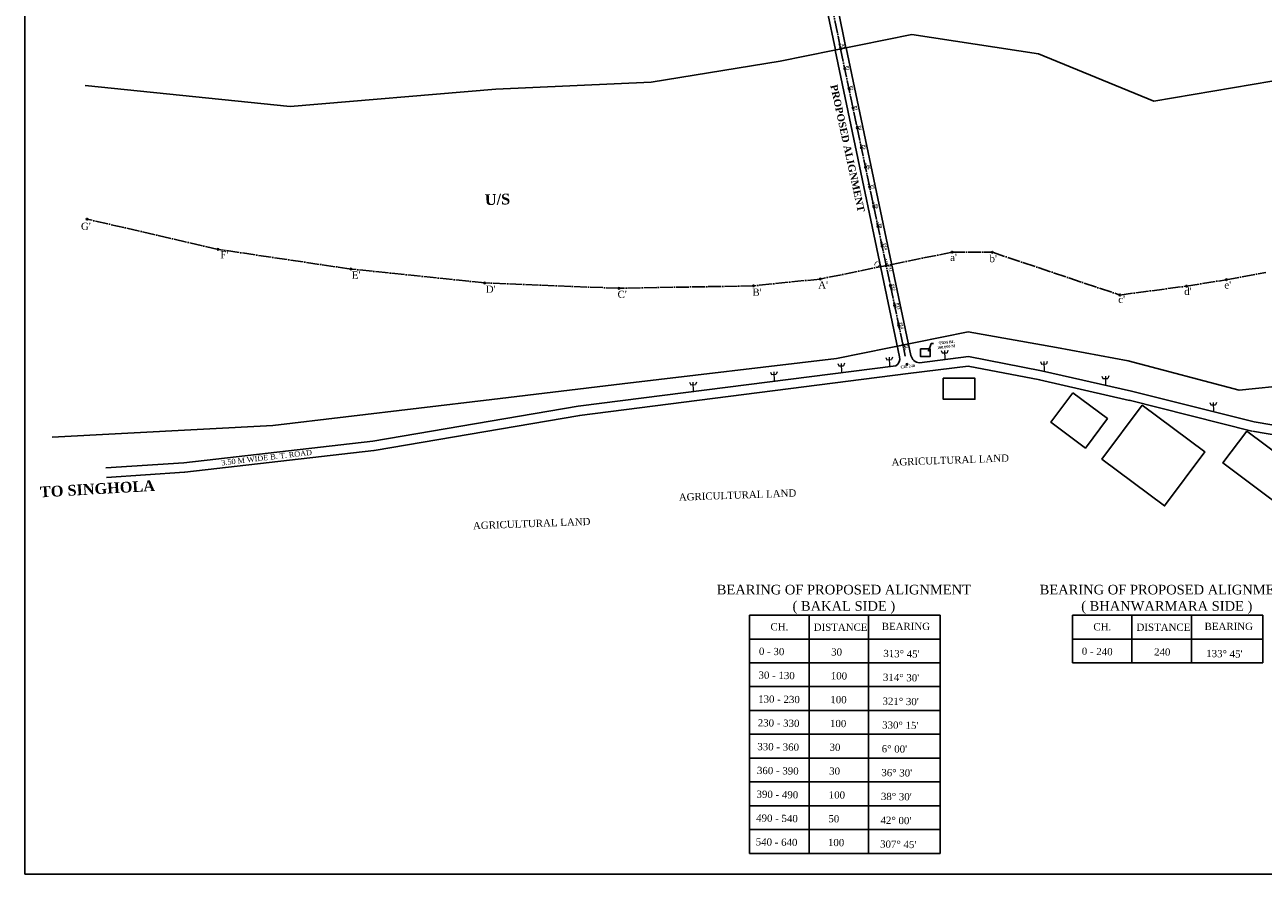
# Model space of a CAD drawing. Header units: inches. Extents: x 879 to 277514, y -5538 to 24347.
# Tile 1 of 4: x 235247 to 258279, y -5538 to 10255. Entities that reach past the tile are written whole.
import ezdxf

# ---------------------------------------------------------------- set-up
doc = ezdxf.new("R2010")
doc.units = ezdxf.units.IN
doc.header["$MEASUREMENT"] = 0
doc.linetypes.add('ACAD_ISO04W100', pattern=[30, 24, -3, 0, -3])

msp = doc.modelspace()

# ---------------------------------------------------------------- hatches: boundary and pattern name
at = {"ltscale": 0.5}
h = msp.add_hatch(color=256, dxfattribs=at)
h.dxf.hatch_style = 1
h.paths.add_polyline_path([(250408, 9816, 1), (250431, 9798, 1)])
h = msp.add_hatch(color=256, dxfattribs=at)
h.dxf.hatch_style = 1
h.paths.add_polyline_path([(250485, 9449, 1), (250508, 9431, 1)])
h = msp.add_hatch(color=256, dxfattribs=at)
h.dxf.hatch_style = 1
h.paths.add_polyline_path([(250563, 9082, 1), (250586, 9064, 1)])
h = msp.add_hatch(color=256, dxfattribs=at)
h.dxf.hatch_style = 1
h.paths.add_polyline_path([(250640, 8715, 1), (250663, 8697, 1)])
h = msp.add_hatch(color=256, dxfattribs=at)
h.dxf.hatch_style = 1
h.paths.add_polyline_path([(250717, 8348, 1), (250740, 8330, 1)])
h = msp.add_hatch(color=256, dxfattribs=at)
h.dxf.hatch_style = 1
h.paths.add_polyline_path([(250794, 7981, 1), (250817, 7963, 1)])
h = msp.add_hatch(color=256, dxfattribs=at)
h.dxf.hatch_style = 1
h.paths.add_polyline_path([(250871, 7614, 1), (250894, 7596, 1)])
h = msp.add_hatch(color=256, dxfattribs=at)
h.dxf.hatch_style = 1
h.paths.add_polyline_path([(250949, 7247, 1), (250972, 7229, 1)])
h = msp.add_hatch(color=256, dxfattribs=at)
h.dxf.hatch_style = 1
h.paths.add_polyline_path([(251026, 6880, 1), (251049, 6862, 1)])
h = msp.add_hatch(color=256, dxfattribs=at)
h.dxf.hatch_style = 1
h.paths.add_polyline_path([(236394, 6650, 1), (236417, 6633, 1)])
h = msp.add_hatch(color=256, dxfattribs=at)
h.dxf.hatch_style = 1
h.paths.add_polyline_path([(251103, 6513, 1), (251126, 6495, 1)])
h = msp.add_hatch(color=256)
h.dxf.hatch_style = 1
h.paths.add_polyline_path([(238830, 6089, 1), (238853, 6071, 1)])
h = msp.add_hatch(color=256, dxfattribs=at)
h.dxf.hatch_style = 1
h.paths.add_polyline_path([(251180, 6146, 1), (251203, 6128, 1)])
h = msp.add_hatch(color=256, dxfattribs=at)
h.dxf.hatch_style = 1
h.paths.add_polyline_path([(252481, 6035, 1), (252504, 6018, 1)])
h = msp.add_hatch(color=256, dxfattribs=at)
h.dxf.hatch_style = 1
h.paths.add_polyline_path([(253231, 6035, 1), (253254, 6018, 1)])
h = msp.add_hatch(color=256, dxfattribs=at)
h.dxf.hatch_style = 1
h.paths.add_polyline_path([(251256, 5786, 1), (251279, 5769, 1)])
h = msp.add_hatch(color=256, dxfattribs=at)
h.dxf.hatch_style = 1
h.paths.add_polyline_path([(241303, 5722, 1), (241326, 5705, 1)])
h = msp.add_hatch(color=256, dxfattribs=at)
h.dxf.hatch_style = 1
h.paths.add_polyline_path([(250031, 5537, 1), (250054, 5519, 1)])
h = msp.add_hatch(color=256, dxfattribs=at)
h.dxf.hatch_style = 1
h.paths.add_polyline_path([(257581, 5523, 1), (257604, 5506, 1)])
h = msp.add_hatch(color=256, dxfattribs=at)
h.dxf.hatch_style = 1
h.paths.add_polyline_path([(243790, 5464, 1), (243813, 5446, 1)])
h = msp.add_hatch(color=256, dxfattribs=at)
h.dxf.hatch_style = 1
h.paths.add_polyline_path([(246288, 5365, 1), (246311, 5348, 1)])
h = msp.add_hatch(color=256, dxfattribs=at)
h.dxf.hatch_style = 1
h.paths.add_polyline_path([(248787, 5410, 1), (248810, 5393, 1)])
h = msp.add_hatch(color=256, dxfattribs=at)
h.dxf.hatch_style = 1
h.paths.add_polyline_path([(251334, 5412, 1), (251358, 5395, 1)])
h = msp.add_hatch(color=256, dxfattribs=at)
h.dxf.hatch_style = 1
h.paths.add_polyline_path([(256840, 5405, 1), (256863, 5388, 1)])
h = msp.add_hatch(color=256, dxfattribs=at)
h.dxf.hatch_style = 1
h.paths.add_polyline_path([(255601, 5240, 1), (255624, 5223, 1)])
h = msp.add_hatch(color=256, dxfattribs=at)
h.dxf.hatch_style = 1
h.paths.add_polyline_path([(251412, 5045, 1), (251435, 5028, 1)])
h = msp.add_hatch(color=256, dxfattribs=at)
h.dxf.hatch_style = 1
h.paths.add_polyline_path([(251489, 4678, 1), (251512, 4661, 1)])
h = msp.add_hatch(color=256, dxfattribs=at)
h.dxf.hatch_style = 1
h.paths.add_polyline_path([(251566, 4311, 1), (251589, 4294, 1)])
h = msp.add_hatch(color=256, dxfattribs=at)
h.dxf.hatch_style = 1
h.paths.add_polyline_path([(251642, 3951, 1), (251665, 3934, 1)])

# ---------------------------------------------------------------- linework, layer by layer
at = {"color": 1, "ltscale": 0.5}
for p, q in [((235247, -5538), (235247, 24347)), ((277514, -5538), (235247, -5538))]:
    msp.add_line(p, q, dxfattribs=at)
at = {"ltscale": 0.5}
for p, q in [((250322, 9787), (250172, 10522)), ((250518, 9827), (250368, 10562)), ((251743, 10076), (249294, 9578)), ((251743, 10076), (254100, 9717)), ((250317, 9785), (251517, 4081)), ((250523, 9829), (251726, 4105)), ((254100, 9717), (256245, 8838)), ((249294, 9578), (246899, 9187)), ((256245, 8838), (259616, 9405)), ((240181, 8739), (236371, 9126)), ((244005, 9058), (240181, 8739)), ((246899, 9187), (244005, 9058)), ((252791, 4549), (250341, 4050)), ((252791, 4549), (254433, 4252)), ((254433, 4252), (255768, 4010)), ((251449, 3916), (245539, 3166)), ((250341, 4050), (246358, 3577)), ((251886, 3972), (252796, 4086)), ((252796, 4086), (254157, 3823)), ((255768, 4010), (257829, 3462)), ((251675, 3769), (245561, 2992)), ((251675, 3769), (252790, 3909)), ((252790, 3909), (254124, 3651)), ((254157, 3823), (255829, 3443)), ((257829, 3462), (261322, 3807)), ((246358, 3577), (243932, 3289)), ((254118, 3652), (255790, 3272)), ((243932, 3289), (239863, 2805)), ((255786, 3273), (258069, 2701)), ((255829, 3443), (258111, 2870)), ((245539, 3166), (241719, 2513)), ((239863, 2805), (235757, 2590)), ((245569, 2993), (241748, 2340)), ((258111, 2870), (261654, 2274)), ((258082, 2698), (261625, 2101)), ((241719, 2513), (238205, 2113)), ((241739, 2339), (238225, 1939)), ((238205, 2113), (236757, 2016)), ((238217, 1938), (236768, 1841)), ((248724, -722), (252269, -722)), ((248724, -722), (248724, -5151)), ((249832, -722), (249832, -5151)), ((250940, -722), (250940, -5151)), ((252269, -722), (252269, -5151)), ((254729, -722), (258273, -722)), ((254729, -722), (254729, -1608)), ((255837, -722), (255837, -1608)), ((256944, -722), (256944, -1608)), ((258273, -722), (258273, -1608)), ((248724, -1165), (252269, -1165)), ((254729, -1165), (258273, -1165)), ((248724, -1608), (252269, -1608)), ((254729, -1608), (258273, -1608)), ((248724, -2051), (252269, -2051)), ((248724, -2494), (252269, -2494)), ((248724, -2937), (252269, -2937)), ((248724, -3380), (252269, -3380)), ((248724, -3823), (252269, -3823)), ((248724, -4266), (252269, -4266)), ((248724, -4709), (252269, -4709)), ((248724, -5151), (252269, -5151)), ((248724, -5151), (252269, -5151))]:
    msp.add_line(p, q, dxfattribs=at)
at = {"linetype": 'ACAD_ISO04W100', "ltscale": 10}
for p, q in [((250420, 9807), (250270, 10542)), ((250420, 9807), (251621, 4097)), ((238842, 6080), (236406, 6642)), ((241315, 5713), (238842, 6080)), ((252492, 6027), (250042, 5528)), ((252492, 6027), (250042, 5528)), ((252492, 6027), (253242, 6026)), ((253242, 6026), (255612, 5231)), ((243801, 5455), (241315, 5713)), ((250042, 5528), (248799, 5402)), ((257592, 5515), (258330, 5652)), ((246299, 5356), (243801, 5455)), ((248799, 5402), (246299, 5356)), ((255612, 5231), (256852, 5396)), ((256852, 5396), (257592, 5515))]:
    msp.add_line(p, q, dxfattribs=at)
at = {"color": 0, "ltscale": 0.5}
for p, q in [((252052, 4187), (252051, 4208)), ((252104, 4330), (252052, 4187)), ((252052, 4187), (252066, 4198)), ((252150, 4330), (252104, 4330))]:
    msp.add_line(p, q, dxfattribs=at)
at = {"color": 0, "lineweight": 20, "ltscale": 0.5}
for p, q in [((252291, 4199), (252310, 4155)), ((252310, 4155), (252400, 4157)), ((252353, 4201), (252358, 4029)), ((252416, 4203), (252400, 4157)), ((250367, 3958), (250386, 3913)), ((250386, 3913), (250476, 3916)), ((250430, 3960), (250435, 3788)), ((250492, 3961), (250476, 3916)), ((251259, 4071), (251278, 4027)), ((251278, 4027), (251368, 4029)), ((251322, 4073), (251327, 3901)), ((251384, 4075), (251368, 4029)), ((254138, 3993), (254157, 3948)), ((254157, 3948), (254247, 3951)), ((254200, 3994), (254205, 3823)), ((254263, 3996), (254247, 3951)), ((249113, 3799), (249132, 3755)), ((249132, 3755), (249222, 3757)), ((249176, 3801), (249181, 3629)), ((249238, 3803), (249222, 3757)), ((255280, 3722), (255299, 3678)), ((255343, 3724), (255347, 3552)), ((255405, 3726), (255389, 3680)), ((247612, 3608), (247631, 3563)), ((247631, 3563), (247721, 3566)), ((247674, 3610), (247679, 3438)), ((247737, 3611), (247721, 3566)), ((255299, 3678), (255389, 3680)), ((257285, 3231), (257304, 3186)), ((257348, 3233), (257352, 3061)), ((257410, 3234), (257394, 3189)), ((257304, 3186), (257394, 3189))]:
    msp.add_line(p, q, dxfattribs=at)
at = {"ltscale": 0.5}
for points in [[(251905, 4229), (252087, 4229), (252087, 4089), (251905, 4089)], [(252328, 3684), (252916, 3684), (252916, 3292), (252328, 3292)], [(254741, 3411), (255380, 2933), (254971, 2386), (254332, 2864)], [(256030, 3184), (257194, 2313), (256444, 1310), (255280, 2181)], [(257973, 2702), (259777, 1353), (259333, 760), (257529, 2109)]]:
    msp.add_lwpolyline(points, close=True, dxfattribs=at)
for centre in [(250420, 9807), (250497, 9440), (250574, 9073), (250651, 8706), (250729, 8339), (250806, 7972), (250883, 7605), (250960, 7238), (251037, 6871), (236406, 6642), (251114, 6504), (251192, 6137), (252492, 6027), (253242, 6026), (251267, 5777), (241315, 5713), (250042, 5528), (257592, 5515), (243801, 5455), (246299, 5356), (248799, 5402), (251346, 5403), (256852, 5396), (255612, 5231), (251423, 5036), (251500, 4669), (251578, 4302), (251653, 3942)]:
    msp.add_circle(centre, 14.4, dxfattribs=at)
msp.add_circle((238842, 6080), 14.4)
for centre, radius, start, end in [((251362, 4049), 158, 301.5453, 11.8669), ((251899, 4150), 179, 194.4398, 265.6083)]:
    msp.add_arc(centre, radius, start, end, dxfattribs=at)

# ---------------------------------------------------------------- texts
at = {"attachment_point": 2}
for s, insert, char_height, width, rotation in [('{\\fTimes New Roman|b0|i0|c0|p18; \\fTimes New Roman|b1|i0|c0|p18; \\H0.5x;0.0}', (250427, 9909), 100, 796.28, 282.6508), ('{\\fTimes New Roman|b0|i0|c0|p18; \\fTimes New Roman|b1|i0|c0|p18;\\H2x; A1}', (250493, 9880), 25, 451.73, 282.7029), ('{\\fTimes New Roman|b0|i0|c0|p18; \\fTimes New Roman|b1|i0|c0|p18; \\H0.5x;15}', (250519, 9487), 100, 796.28, 282.6508), ('{\\fTimes New Roman|b0|i0|c0|p18; \\fTimes New Roman|b1|i0|c0|p18;\\H2x; P1}', (250574, 9470), 25, 451.73, 282.7029), ('{\\fTimes New Roman|b0|i0|c0|p18; \\fTimes New Roman|b1|i0|c0|p18; \\H0.5x;30}', (250595, 9113), 100, 796.28, 282.6508), ('{\\fTimes New Roman|b0|i0|c0|p18; \\fTimes New Roman|b1|i0|c0|p18;\\H2x; P2}', (250645, 9102), 25, 451.73, 282.7029), ('{\\fTimes New Roman|b1|i0|c0|p18;PROPOSED ALIGNMENT}', (250615, 7973), 133.92, 3272.7, 282.2564), ('{\\fTimes New Roman|b0|i0|c0|p18; \\fTimes New Roman|b1|i0|c0|p18; \\H0.5x;45}', (250677, 8745), 100, 796.28, 282.6508), ('{\\fTimes New Roman|b0|i0|c0|p18; \\fTimes New Roman|b1|i0|c0|p18;\\H2x; P3}', (250726, 8729), 25, 451.73, 282.7029), ('{\\fTimes New Roman|b0|i0|c0|p18; \\fTimes New Roman|b1|i0|c0|p18; \\H0.5x;60}', (250749, 8386), 100, 796.28, 282.6508), ('{\\fTimes New Roman|b0|i0|c0|p18; \\fTimes New Roman|b1|i0|c0|p18;\\H2x; P4}', (250803, 8359), 25, 451.73, 282.7029), ('{\\fTimes New Roman|b0|i0|c0|p18; \\fTimes New Roman|b1|i0|c0|p18; \\H0.5x;75}', (250825, 8025), 100, 796.28, 282.6508), ('{\\fTimes New Roman|b0|i0|c0|p18; \\fTimes New Roman|b1|i0|c0|p18;\\H2x; P5}', (250884, 8000), 25, 451.73, 282.7029), ('{\\fTimes New Roman|b0|i0|c0|p18; \\fTimes New Roman|b1|i0|c0|p18; \\H0.5x;90}', (250902, 7689), 100, 796.28, 282.6508), ('{\\fTimes New Roman|b0|i0|c0|p18; \\fTimes New Roman|b1|i0|c0|p18;\\H2x; P6}', (250960, 7629), 25, 451.73, 282.7029), ('{\\fTimes New Roman|b0|i0|c0|p18; \\fTimes New Roman|b1|i0|c0|p18; \\H0.5x;105}', (250973, 7294), 100, 796.28, 282.6508), ('{\\fTimes New Roman|b0|i0|c0|p18; \\fTimes New Roman|b1|i0|c0|p18;\\H2x; P7}', (251038, 7262), 25, 451.73, 282.7029), ('{\\fRomantic|b1|i0|c2|p2;U/S}', (244035, 7109), 200, 3265.01, 2.1235), ('{\\fTimes New Roman|b0|i0|c0|p18; \\fTimes New Roman|b1|i0|c0|p18; \\H0.5x;120}', (251050, 6945), 100, 796.28, 282.6508), ('{\\fTimes New Roman|b0|i0|c0|p18; \\fTimes New Roman|b1|i0|c0|p18;\\H2x; P8}', (251108, 6900), 25, 451.73, 282.7029), ('{\\fTimes New Roman|b0|i0|c0|p18; \\fTimes New Roman|b1|i0|c0|p18; \\H0.5x;135}', (251127, 6578), 100, 796.28, 282.6508), ('{\\fTimes New Roman|b0|i0|c0|p18; \\fTimes New Roman|b1|i0|c0|p18;\\H2x; P9}', (251182, 6537), 25, 451.73, 282.7029), ('{\\fTimes New Roman|b0|i0|c0|p18; \\fTimes New Roman|b1|i0|c0|p18; \\H0.5x;150}', (251204, 6211), 100, 796.28, 282.6508), ('{\\fTimes New Roman|b0|i0|c0|p18; \\fTimes New Roman|b1|i0|c0|p18;\\H2x; P10}', (251272, 6152), 25, 451.73, 282.7029), ('{\\fTimes New Roman|b0|i0|c0|p18;O}', (251130, 5842), 100, 903.47, 323.2157), ('{\\fTimes New Roman|b0|i0|c0|p18; \\fTimes New Roman|b1|i0|c0|p18; \\H0.5x;165}', (251283, 5891), 100, 796.28, 282.6508), ('{\\fTimes New Roman|b0|i0|c0|p18; \\fTimes New Roman|b1|i0|c0|p18;\\H2x; P11}', (251359, 5743), 25, 451.73, 282.7029), ('{\\fTimes New Roman|b0|i0|c0|p18; \\fTimes New Roman|b1|i0|c0|p18; \\H0.5x;180}', (251369, 5430), 100, 796.28, 282.6508), ('{\\fTimes New Roman|b0|i0|c0|p18; \\fTimes New Roman|b1|i0|c0|p18;\\H2x; P12}', (251423, 5392), 25, 451.73, 282.7029), ('{\\fTimes New Roman|b0|i0|c0|p18; \\fTimes New Roman|b1|i0|c0|p18; \\H0.5x;195}', (251443, 5080), 100, 796.28, 282.6508), ('{\\fTimes New Roman|b0|i0|c0|p18; \\fTimes New Roman|b1|i0|c0|p18;\\H2x; P13}', (251511, 5044), 25, 451.73, 282.7029), ('{\\fTimes New Roman|b0|i0|c0|p18; \\fTimes New Roman|b1|i0|c0|p18; \\H0.5x;210}', (251521, 4709), 100, 796.28, 282.6508), ('{\\fTimes New Roman|b0|i0|c0|p18; \\fTimes New Roman|b1|i0|c0|p18;\\H2x; P14}', (251577, 4682), 25, 451.73, 282.7029), ('{\\fTimes New Roman|b0|i0|c0|p18; \\fTimes New Roman|b1|i0|c0|p18; TBM RL 100.000 M}', (252370, 4375), 50, 493.06, 6.8129), ('{\\fTimes New Roman|b0|i0|c0|p18; \\fTimes New Roman|b1|i0|c0|p18; \\H0.5x;225}', (251620, 4288), 100, 796.28, 282.6508), ('{\\fTimes New Roman|b0|i0|c0|p18; \\fTimes New Roman|b1|i0|c0|p18; A2}', (251609, 4300), 50, 903.47, 6.0778), ('{\\fTimes New Roman|b0|i0|c0|p18; \\fTimes New Roman|b1|i0|c0|p18; CH. 240}', (251645, 3927), 50, 903.47, 6.8129), ('{\\fTimes New Roman|b0|i0|c0|p18;  3.50 M WIDE B. T. ROAD}', (239701, 2255), 100, 2572.3, 6.7106), ('{\\fTimes New Roman|b0|i0|c0|p18;AGRICULTURAL LAND}', (252455, 2229), 133.92, 3265.01, 2.1235), ('{\\fTimes New Roman|b1|i0|c0|p18;  \\H2x;TO SINGHOLA}', (236555, 1726), 100, 2572.3, 3.2662), ('{\\fTimes New Roman|b0|i0|c0|p18;AGRICULTURAL LAND}', (248500, 1579), 133.92, 3265.01, 2.1235), ('{\\fTimes New Roman|b0|i0|c0|p18;AGRICULTURAL LAND}', (244672, 1049), 133.92, 3265.01, 2.1235)]:
    msp.add_mtext(s, dxfattribs=dict(at, insert=insert, char_height=char_height, width=width, rotation=rotation))
at = {"ltscale": 0.5, "width": 5465.15, "attachment_point": 2}
for s, insert, char_height in [("{\\fTimes New Roman|b0|i0|c0|p18;   G'}", (236308, 6575), 133.92), ("{\\fTimes New Roman|b0|i0|c0|p18;   F'}", (238882, 6048), 133.92), ("{\\fTimes New Roman|b0|i0|c0|p18;a'}", (252519, 5997), 133.92), ("{\\fTimes New Roman|b0|i0|c0|p18;b'}", (253258, 5975), 133.92), ("{\\fTimes New Roman|b0|i0|c0|p18;  E'}", (241359, 5669), 133.92), ("{\\fTimes New Roman|b0|i0|c0|p18;  D'}", (243861, 5406), 133.92), ("{\\fTimes New Roman|b0|i0|c0|p18;C'}", (246357, 5310), 133.92), ("{\\fTimes New Roman|b0|i0|c0|p18;B'}", (248865, 5350), 133.92), ("{\\fTimes New Roman|b0|i0|c0|p18;A'}", (250094, 5485), 133.92), ("{\\fTimes New Roman|b0|i0|c0|p18;d'}", (256878, 5366), 133.92), ("{\\fTimes New Roman|b0|i0|c0|p18;e'}", (257619, 5485), 133.92), ("{\\fTimes New Roman|b0|i0|c0|p18;c'}", (255646, 5216), 133.92), ('{\\fTimes New Roman|b0|i0|c0|p18;\\H2.25x;BEARING OF PROPOSED ALIGNMENT}', (250480, -157), 79.36), ('{\\fTimes New Roman|b0|i0|c0|p18;\\H2.25x;BEARING OF PROPOSED ALIGNMEN\\H1x;T}', (256485, -157), 79.36), ('{\\fTimes New Roman|b0|i0|c0|p18;\\H2.25x;( BAKAL SIDE )}', (250480, -461), 79.36), ('{\\fTimes New Roman|b0|i0|c0|p18;\\H2.25x;( BHANWARMARA SIDE )}', (256485, -461), 79.36), ('{\\fTimes New Roman|b0|i0|c0|p18;CH.}', (249281, -871), 133.92), ('{\\fTimes New Roman|b0|i0|c0|p18;DISTANCE}', (250419, -879), 133.92), ('{\\fTimes New Roman|b0|i0|c0|p18;BEARING}', (251634, -863), 133.92), ('{\\fTimes New Roman|b0|i0|c0|p18;CH.}', (255286, -871), 133.92), ('{\\fTimes New Roman|b0|i0|c0|p18;DISTANCE}', (256423, -879), 133.92), ('{\\fTimes New Roman|b0|i0|c0|p18;BEARING}', (257638, -863), 133.92)]:
    msp.add_mtext(s, dxfattribs=dict(at, insert=insert, char_height=char_height))
at = {"ltscale": 0.5, "char_height": 133.92, "width": 8423.79, "attachment_point": 1, "rotation": 359.0357}
for s, insert in [('{\\fTimes New Roman|b0|i0|c0|p18;0 - 30}', (248902, -1325)), ('{\\fTimes New Roman|b0|i0|c0|p18;30}', (250245, -1337)), ("{\\fTimes New Roman|b0|i0|c0|p18;313%%D 45'}", (251215, -1366)), ('{\\fTimes New Roman|b0|i0|c0|p18;0 - 240}', (254906, -1325)), ('{\\fTimes New Roman|b0|i0|c0|p18;240}', (256250, -1337)), ("{\\fTimes New Roman|b0|i0|c0|p18;133%%D 45'}", (257220, -1366)), ('{\\fTimes New Roman|b0|i0|c0|p18;30 - 130}', (248894, -1768)), ('{\\fTimes New Roman|b0|i0|c0|p18;100}', (250238, -1780)), ("{\\fTimes New Roman|b0|i0|c0|p18;314%%D 30'}", (251208, -1809)), ('{\\fTimes New Roman|b0|i0|c0|p18;130 - 230}', (248887, -2211)), ('{\\fTimes New Roman|b0|i0|c0|p18;100}', (250230, -2223)), ("{\\fTimes New Roman|b0|i0|c0|p18;321%%D 30'}", (251200, -2252)), ('{\\fTimes New Roman|b0|i0|c0|p18;230 - 330}', (248880, -2654)), ('{\\fTimes New Roman|b0|i0|c0|p18;100}', (250223, -2666)), ("{\\fTimes New Roman|b0|i0|c0|p18;330%%D 15'}", (251193, -2695)), ('{\\fTimes New Roman|b0|i0|c0|p18;330 - 360}', (248872, -3097)), ('{\\fTimes New Roman|b0|i0|c0|p18;30}', (250215, -3109)), ("{\\fTimes New Roman|b0|i0|c0|p18;6%%D 00'}", (251185, -3137)), ('{\\fTimes New Roman|b0|i0|c0|p18;360 - 390}', (248865, -3540)), ('{\\fTimes New Roman|b0|i0|c0|p18;30}', (250208, -3552)), ("{\\fTimes New Roman|b0|i0|c0|p18;36%%D 30'}", (251178, -3580)), ('{\\fTimes New Roman|b0|i0|c0|p18;390 - 490}', (248857, -3982)), ('{\\fTimes New Roman|b0|i0|c0|p18;100}', (250200, -3994)), ("{\\fTimes New Roman|b0|i0|c0|p18;38%%D 30'}", (251170, -4023)), ('{\\fTimes New Roman|b0|i0|c0|p18;490 - 540}', (248850, -4425)), ('{\\fTimes New Roman|b0|i0|c0|p18;50}', (250193, -4437)), ("{\\fTimes New Roman|b0|i0|c0|p18;42%%D 00'}", (251163, -4466)), ('{\\fTimes New Roman|b0|i0|c0|p18;540 - 640}', (248842, -4868)), ('{\\fTimes New Roman|b0|i0|c0|p18;100}', (250185, -4880)), ("{\\fTimes New Roman|b0|i0|c0|p18;307%%D 45'}", (251155, -4909))]:
    msp.add_mtext(s, dxfattribs=dict(at, insert=insert))

doc.saveas('drawing.dxf')
